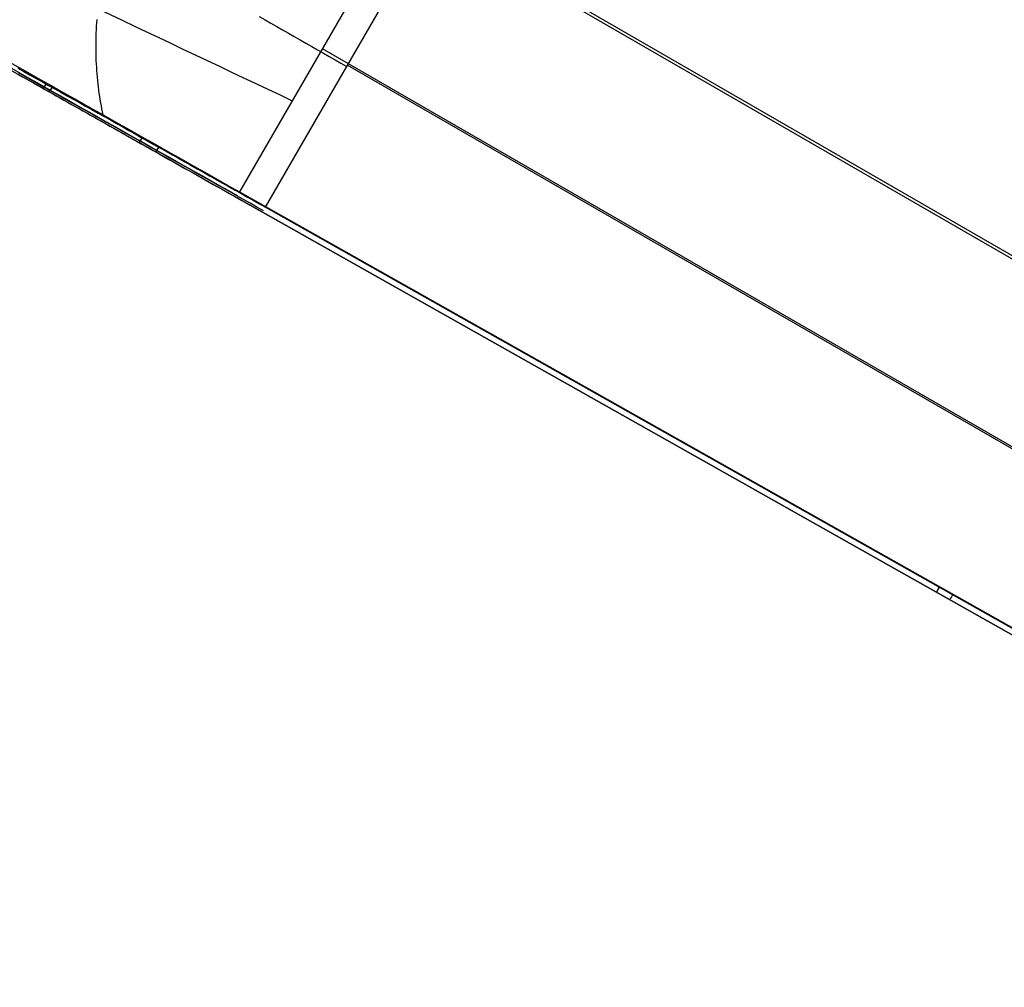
# Model space of a CAD drawing. Extents: x 8195 to 9024, y -2232 to -1505.
# Tile 31 of 42: x 8689 to 8852, y -2226 to -2066. Entities that reach past the tile are written whole.
import ezdxf

# ---------------------------------------------------------------- set-up
doc = ezdxf.new("R2010")
doc.units = 0
doc.layers.add('1', color=7, linetype='CONTINUOUS')

msp = doc.modelspace()

# ---------------------------------------------------------------- linework, layer by layer
at = {"layer": '1', "color": 7}
for p, q in [((9005.09, -2192.32, 64.13), (8752.86, -2046.69, 64.13)), ((8743.21, -2073.42, 56.58), (8756.96, -2049.6, 55.14)), ((9004.85, -2192.72, 55.14), (8756.96, -2049.6, 55.14)), ((8743.41, -2063.07, 65.12), (8725.43, -2094.2, 67.01)), ((8739.15, -2070.45, 65.57), (8990.55, -2215.6, 65.57)), ((8729.73, -2096.75, 58), (8743.21, -2073.42, 56.58)), ((8743.34, -2073.18, 56.57), (8990.41, -2215.82, 56.57)), ((8724.91, -2095.12, 66.01), (8956.98, -2226.04, 65.87)), ((8956.98, -2226.04, 65.87), (8724.91, -2095.12, 66.01)), ((8957.47, -2225.17, 66.87), (8725.41, -2094.25, 67.01)), ((8725.43, -2094.2, 67.01), (8957.49, -2225.12, 66.87)), ((8729.73, -2096.75, 58), (8957.44, -2225.21, 57.86)), ((8729.27, -2097.58, 59), (8956.98, -2226.04, 58.86)), ((8957.44, -2225.21, 57.86), (8770.95, -2120, 57.97)), ((8795.02, -2134.67, 65.97), (8795.02, -2134.67, 58.96))]:
    msp.add_line(p, q, dxfattribs=at)
at = {"layer": '1', "color": 7, "extrusion": (0.461304, 0.885353, -0.057866)}
msp.add_lwpolyline([(-8597.51, 154.31), (-8598.37, 154.78), (-8599.23, 155.23), (-8600.09, 155.69), (-8600.96, 156.14), (-8601.82, 156.58), (-8602.68, 157.03), (-8603.54, 157.46), (-8604.41, 157.9), (-8605.27, 158.33), (-8606.13, 158.76), (-8607, 159.18), (-8607.86, 159.61), (-8608.73, 160.02), (-8609.59, 160.44), (-8610.46, 160.85), (-8611.33, 161.25), (-8612.19, 161.66), (-8613.06, 162.05), (-8613.93, 162.45), (-8614.8, 162.84), (-8615.67, 163.23), (-8616.54, 163.62), (-8617.41, 164), (-8618.28, 164.37), (-8619.15, 164.75), (-8620.02, 165.12), (-8620.89, 165.48), (-8621.76, 165.85), (-8622.64, 166.21), (-8623.51, 166.56), (-8624.38, 166.91), (-8625.26, 167.26), (-8626.13, 167.61), (-8627.01, 167.95), (-8627.88, 168.29), (-8628.76, 168.62), (-8629.63, 168.95), (-8630.51, 169.28), (-8631.39, 169.6), (-8632.27, 169.92), (-8633.14, 170.23), (-8634.02, 170.55), (-8634.9, 170.85), (-8635.78, 171.16), (-8636.66, 171.46), (-8637.54, 171.76), (-8638.42, 172.05), (-8639.3, 172.34), (-8640.19, 172.63), (-8641.07, 172.91), (-8641.95, 173.19), (-8642.83, 173.47), (-8643.72, 173.74), (-8644.6, 174.01), (-8645.49, 174.27), (-8646.37, 174.53), (-8647.26, 174.79), (-8648.14, 175.04), (-8649.03, 175.29), (-8649.92, 175.54), (-8650.8, 175.78), (-8651.69, 176.02), (-8652.58, 176.26), (-8653.47, 176.49), (-8654.36, 176.72), (-8655.25, 176.94), (-8656.14, 177.17), (-8657.03, 177.38), (-8657.92, 177.6), (-8658.81, 177.81), (-8659.7, 178.01), (-8660.6, 178.22), (-8661.49, 178.42), (-8662.38, 178.61), (-8663.28, 178.8), (-8664.17, 178.99), (-8665.07, 179.18), (-8665.96, 179.36), (-8666.86, 179.54), (-8667.75, 179.71), (-8668.65, 179.88), (-8669.55, 180.05), (-8670.45, 180.21), (-8671.34, 180.37), (-8672.24, 180.53), (-8673.14, 180.68), (-8674.04, 180.83), (-8674.94, 180.97), (-8675.84, 181.11), (-8676.74, 181.25), (-8677.64, 181.39), (-8678.54, 181.52), (-8679.45, 181.64), (-8680.35, 181.77), (-8681.25, 181.89), (-8682.16, 182), (-8683.06, 182.11), (-8683.97, 182.22), (-8684.87, 182.33), (-8685.78, 182.43), (-8686.68, 182.53), (-8687.59, 182.62), (-8688.49, 182.71), (-8689.4, 182.8), (-8690.31, 182.88), (-8691.22, 182.96), (-8692.13, 183.04), (-8693.04, 183.11), (-8693.95, 183.18), (-8694.86, 183.24), (-8695.77, 183.31), (-8696.68, 183.36), (-8697.59, 183.42), (-8698.5, 183.47), (-8699.41, 183.51), (-8700.33, 183.56), (-8701.24, 183.6), (-8702.15, 183.63), (-8703.07, 183.67), (-8703.98, 183.69), (-8704.9, 183.72), (-8705.81, 183.74), (-8706.73, 183.76), (-8707.64, 183.77), (-8708.56, 183.78), (-8709.48, 183.79), (-8710.4, 183.79), (-8711.31, 183.79)], dxfattribs=at)
at = {"layer": '1', "color": 7, "extrusion": (0.870959, -0.491356, -0.000521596)}
msp.add_lwpolyline([(2462.28, 70.51), (2462.28, 70.57), (2462.29, 70.62), (2462.3, 70.65), (2462.3, 70.68), (2462.31, 70.71), (2462.31, 70.73), (2462.32, 70.76), (2462.33, 70.78), (2462.33, 70.81), (2462.34, 70.83), (2462.35, 70.86), (2462.36, 70.88), (2462.37, 70.9), (2462.38, 70.93), (2462.39, 70.95), (2462.4, 70.97), (2462.41, 70.99), (2462.42, 71.01), (2462.43, 71.04), (2462.44, 71.06), (2462.46, 71.08), (2462.47, 71.09), (2462.48, 71.11), (2462.5, 71.13), (2462.51, 71.15), (2462.53, 71.17), (2462.54, 71.18), (2462.56, 71.2), (2462.57, 71.22), (2462.59, 71.23), (2462.6, 71.25), (2462.62, 71.26), (2462.64, 71.28), (2462.66, 71.29), (2462.68, 71.31), (2462.69, 71.32), (2462.71, 71.33), (2462.73, 71.34), (2462.75, 71.36), (2462.77, 71.37), (2462.79, 71.38), (2462.82, 71.39), (2462.84, 71.4), (2462.86, 71.41), (2462.88, 71.42), (2462.9, 71.43), (2462.93, 71.43), (2462.95, 71.44), (2462.98, 71.45), (2463, 71.46), (2463.03, 71.46), (2463.05, 71.47), (2463.08, 71.48), (2463.1, 71.48), (2463.13, 71.49), (2463.16, 71.49), (2463.18, 71.49), (2463.21, 71.5), (2463.27, 71.5), (2463.33, 71.51)], dxfattribs=at)
at = {"layer": '1', "color": 7, "extrusion": (0.87096, -0.491355, -0.00051937)}
msp.add_lwpolyline([(2463.21, 62.48), (2463.16, 62.49), (2463.1, 62.5), (2463.05, 62.51), (2463.03, 62.52), (2463, 62.52), (2462.98, 62.53), (2462.96, 62.54), (2462.93, 62.54), (2462.91, 62.55), (2462.89, 62.56), (2462.87, 62.57), (2462.84, 62.58), (2462.82, 62.59), (2462.8, 62.6), (2462.78, 62.61), (2462.76, 62.62), (2462.74, 62.63), (2462.72, 62.64), (2462.7, 62.65), (2462.69, 62.67), (2462.67, 62.68), (2462.65, 62.69), (2462.63, 62.7), (2462.62, 62.72), (2462.6, 62.73), (2462.58, 62.75), (2462.57, 62.76), (2462.55, 62.78), (2462.54, 62.79), (2462.52, 62.81), (2462.51, 62.82), (2462.49, 62.84), (2462.48, 62.86), (2462.47, 62.87), (2462.45, 62.89), (2462.44, 62.91), (2462.43, 62.93), (2462.42, 62.95), (2462.41, 62.97), (2462.4, 62.98), (2462.39, 63), (2462.38, 63.02), (2462.37, 63.05), (2462.36, 63.07), (2462.35, 63.09), (2462.34, 63.11), (2462.33, 63.13), (2462.33, 63.15), (2462.32, 63.18), (2462.31, 63.2), (2462.3, 63.22), (2462.3, 63.25), (2462.29, 63.27), (2462.29, 63.3), (2462.28, 63.32), (2462.27, 63.37), (2462.27, 63.43), (2462.26, 63.48)], dxfattribs=at)
at = {"layer": '1', "color": 7}
for points in [[(8702.84, -2081.46, 67.14), (8702.73, -2080.95, 67.12), (8702.63, -2080.45, 67.11), (8702.53, -2079.94, 67.09), (8702.44, -2079.43, 67.07), (8702.35, -2078.91, 67.06), (8702.27, -2078.39, 67.04), (8702.19, -2077.86, 67.02), (8702.12, -2077.33, 67), (8702.05, -2076.8, 66.98), (8701.99, -2076.27, 66.97), (8701.93, -2075.73, 66.95), (8701.88, -2075.19, 66.93), (8701.83, -2074.64, 66.91), (8701.79, -2074.1, 66.89), (8701.75, -2073.55, 66.87), (8701.72, -2073, 66.85), (8701.69, -2072.44, 66.83), (8701.67, -2071.88, 66.81), (8701.66, -2071.32, 66.79), (8701.65, -2070.76, 66.78), (8701.64, -2070.19, 66.76), (8701.64, -2069.63, 66.74), (8701.65, -2069.06, 66.72), (8701.66, -2068.49, 66.7), (8701.68, -2067.91, 66.68), (8701.71, -2067.34, 66.65), (8701.74, -2066.76, 66.63), (8701.77, -2066.18, 66.61), (8701.82, -2065.6, 66.59)], [(8728.7, -2065.13, 55.89), (8729.67, -2065.68, 55.98), (8730.63, -2066.23, 56.07), (8731.6, -2066.77, 56.15), (8732.56, -2067.32, 56.23), (8733.53, -2067.88, 56.29), (8734.5, -2068.43, 56.35), (8735.46, -2068.98, 56.41), (8736.43, -2069.53, 56.45), (8737.4, -2070.08, 56.49), (8738.37, -2070.64, 56.53), (8739.33, -2071.19, 56.55), (8740.3, -2071.75, 56.57), (8741.27, -2072.3, 56.58), (8742.24, -2072.86, 56.59), (8743.21, -2073.42, 56.58)], [(8688.69, -2073.69, 54.05), (8689.7, -2074.26, 54.25), (8690.72, -2074.83, 54.44), (8691.74, -2075.4, 54.63), (8692.76, -2075.97, 54.82), (8693.78, -2076.54, 54.99), (8694.8, -2077.11, 55.17), (8695.82, -2077.68, 55.34), (8696.85, -2078.26, 55.5), (8697.87, -2078.83, 55.66), (8698.89, -2079.4, 55.81), (8699.92, -2079.98, 55.96), (8700.94, -2080.55, 56.1), (8701.97, -2081.13, 56.23), (8702.99, -2081.7, 56.37), (8704.02, -2082.28, 56.49), (8705.04, -2082.85, 56.61), (8706.07, -2083.43, 56.73), (8707.1, -2084.01, 56.84), (8708.13, -2084.58, 56.95), (8709.15, -2085.16, 57.05), (8710.18, -2085.74, 57.14), (8711.21, -2086.32, 57.23), (8712.24, -2086.89, 57.32), (8713.27, -2087.47, 57.4), (8714.3, -2088.05, 57.47), (8715.32, -2088.63, 57.54), (8716.35, -2089.21, 57.61), (8717.38, -2089.79, 57.67), (8718.41, -2090.37, 57.72), (8719.44, -2090.95, 57.77), (8720.47, -2091.53, 57.82), (8721.5, -2092.11, 57.86), (8722.53, -2092.69, 57.89), (8723.56, -2093.27, 57.92), (8724.59, -2093.85, 57.95), (8725.62, -2094.43, 57.97), (8726.65, -2095.01, 57.98), (8727.68, -2095.59, 57.99), (8728.71, -2096.17, 58), (8729.73, -2096.75, 58)], [(8729.4, -2097.34, 58.31), (8728.29, -2096.71, 58.3), (8727.19, -2096.09, 58.3), (8726.08, -2095.46, 58.28), (8724.97, -2094.83, 58.27), (8723.86, -2094.21, 58.24), (8722.75, -2093.58, 58.21), (8721.64, -2092.96, 58.18), (8720.53, -2092.33, 58.14), (8719.42, -2091.71, 58.09), (8718.31, -2091.08, 58.04), (8717.2, -2090.46, 57.98), (8716.09, -2089.83, 57.92), (8714.98, -2089.21, 57.85), (8713.87, -2088.59, 57.77), (8712.77, -2087.96, 57.69), (8711.66, -2087.34, 57.61), (8710.55, -2086.71, 57.52), (8709.44, -2086.09, 57.42), (8708.34, -2085.47, 57.32), (8707.23, -2084.85, 57.21), (8706.12, -2084.22, 57.09), (8705.02, -2083.6, 56.97), (8703.91, -2082.98, 56.84), (8702.81, -2082.36, 56.71), (8701.7, -2081.74, 56.57), (8700.6, -2081.12, 56.43), (8699.5, -2080.5, 56.28), (8698.39, -2079.88, 56.12), (8697.29, -2079.26, 55.96), (8696.19, -2078.64, 55.79), (8695.09, -2078.02, 55.62), (8693.99, -2077.4, 55.44), (8692.94, -2076.82, 55.26), (8691.9, -2076.23, 55.08), (8690.86, -2075.64, 54.89), (8689.82, -2075.06, 54.7), (8688.77, -2074.48, 54.5)], [(8688.82, -2074.76, 55.17), (8689.44, -2075.11, 55.29), (8690.06, -2075.46, 55.41), (8690.68, -2075.8, 55.52), (8691.3, -2076.15, 55.64), (8691.92, -2076.51, 55.75), (8692.54, -2076.86, 55.86), (8693.16, -2077.21, 55.97), (8693.79, -2077.56, 56.07), (8694.41, -2077.91, 56.18), (8695.04, -2078.27, 56.28), (8695.67, -2078.62, 56.38), (8696.3, -2078.98, 56.48), (8696.93, -2079.33, 56.58), (8697.56, -2079.69, 56.67), (8698.19, -2080.05, 56.77), (8698.83, -2080.4, 56.86), (8699.46, -2080.76, 56.95), (8700.1, -2081.12, 57.04), (8700.73, -2081.48, 57.12), (8701.37, -2081.84, 57.21), (8702.01, -2082.2, 57.29), (8702.65, -2082.56, 57.37), (8703.3, -2082.92, 57.45), (8703.94, -2083.29, 57.52), (8704.58, -2083.65, 57.6), (8705.23, -2084.02, 57.67), (8705.88, -2084.38, 57.74), (8706.52, -2084.75, 57.81), (8707.17, -2085.11, 57.88), (8707.82, -2085.48, 57.94), (8708.47, -2085.85, 58.01), (8709.13, -2086.21, 58.07), (8709.78, -2086.58, 58.13), (8710.44, -2086.95, 58.18), (8711.09, -2087.32, 58.24), (8711.75, -2087.69, 58.29), (8712.41, -2088.06, 58.34), (8713.07, -2088.44, 58.39), (8713.73, -2088.81, 58.44), (8714.39, -2089.18, 58.49), (8715.05, -2089.56, 58.53), (8715.72, -2089.93, 58.57), (8716.38, -2090.31, 58.61), (8717.05, -2090.68, 58.65), (8717.72, -2091.06, 58.69), (8718.39, -2091.44, 58.72), (8719.06, -2091.82, 58.75), (8719.73, -2092.2, 58.78), (8720.4, -2092.58, 58.81), (8721.08, -2092.96, 58.84), (8721.75, -2093.34, 58.86), (8722.43, -2093.72, 58.88), (8723.11, -2094.1, 58.9), (8723.79, -2094.49, 58.92), (8724.47, -2094.87, 58.94), (8725.15, -2095.25, 58.95), (8725.83, -2095.64, 58.96), (8726.52, -2096.03, 58.97), (8727.2, -2096.41, 58.98), (8727.89, -2096.8, 58.99), (8728.58, -2097.19, 58.99), (8729.27, -2097.58, 59)]]:
    msp.add_polyline3d(points, dxfattribs=at)
at = {"layer": '1', "color": 7, "extrusion": (-0.508692, -0.860947, 0.001505)}
msp.add_arc((12429.25, -444299.62, -2749.84), 444360.68, 90.4624481, 90.4968046, dxfattribs=at)
at = {"layer": '1', "color": 7, "extrusion": (0.508594, 0.861006, 6.47701e-11)}
msp.add_arc((-12430.97, -449026.3, 2749.18), 449082.73, 89.5082398, 89.5422352, dxfattribs=at)
at = {"layer": '1', "color": 7, "extrusion": (-0.508592, -0.861008, 2.72543e-08)}
msp.add_arc((12411.58, -449026.63, -2749.25), 449082.47, 90.4552898, 90.489285, dxfattribs=at)
at = {"layer": '1', "color": 7, "extrusion": (0.508598, 0.861004, 3.57685e-08)}
msp.add_arc((-12003.79, -347990.26, 2749.31), 348037.07, 89.4366127, 89.4796549, dxfattribs=at)
at = {"layer": '1', "color": 7, "extrusion": (-0.508501, -0.861061, 8.10456e-05)}
msp.add_arc((12022.93, -353852.94, -2746.64), 353899.17, 90.5147737, 90.5571029, dxfattribs=at)
at = {"layer": '1', "color": 7, "extrusion": (0.508509, 0.86103, -0.006806)}
msp.add_arc((-12046.38, -353028.77, 2747.16), 353093.46, 89.4378111, 89.480237, dxfattribs=at)
at = {"layer": '1', "color": 7, "extrusion": (0.508533, 0.860983, -0.01018)}
msp.add_arc((-12058.01, -351436.77, 2747.87), 351511, 89.4333634, 89.4759802, dxfattribs=at)
at = {"layer": '1', "color": 7, "extrusion": (0.508576, 0.860948, -0.010895)}
msp.add_arc((-12060.36, -349491.4, 2748.7), 349568.04, 89.4298043, 89.472658, dxfattribs=at)
at = {"layer": '1', "color": 7, "extrusion": (-0.426893, -0.902834, 0.0515)}
msp.add_arc((8794.17, 2371.68, -1848.07), 2210.21, 267.90844, 269.75457, dxfattribs=at)
at = {"layer": '1', "color": 7, "extrusion": (-0.491356, -0.870959, 2.61712e-12)}
msp.add_arc((8630.03, 2840.57, -2462.28), 2774.56, 268.87706, 269.96821, dxfattribs=at)
at = {"layer": '1', "color": 7, "extrusion": (0.491382, 0.870941, 0.002217)}
msp.add_arc((-8630.01, 2838.29, 2463), 2777.02, 270.03289, 271.12279, dxfattribs=at)
at = {"layer": '1', "color": 7, "extrusion": (-0.491391, -0.870934, -0.003046)}
msp.add_arc((8629.89, 2829.96, -2463.89), 2770.46, 268.87648, 269.96885, dxfattribs=at)
at = {"layer": '1', "color": 7, "extrusion": (-0.870876, 0.491309, 0.013796)}
msp.add_arc((-2463.28, 184.8, -8590.03), 1, 0.0412, 93.0661, dxfattribs=at)
at = {"layer": '1', "color": 7, "extrusion": (-0.861637, 0.486097, -0.145913)}
msp.add_arc((-2463.28, -1198.32, -8508.97), 1, 276.406, 359.7194, dxfattribs=at)
at = {"layer": '1', "color": 7, "extrusion": (-0.870936, 0.491343, 0.00721)}
msp.add_arc((-2463.28, 128.16, -8609.34), 1, 0.0066, 93.019, dxfattribs=at)
at = {"layer": '1', "color": 7, "extrusion": (-0.868861, 0.489971, -0.070767)}
msp.add_arc((-2461.76, -551.42, -8596.04), 1, 273.8482, 359.0264, dxfattribs=at)
at = {"layer": '1', "color": 7, "extrusion": (-0.870959, 0.491356, 0.000521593)}
for centre, start, end in [((-2463.28, 70.51, -8761.68), 360, 92.9999), ((-2463.28, 63.5, -8764.18), 272.9998, 0.0004)]:
    msp.add_arc(centre, 1, start, end, dxfattribs=at)

doc.saveas('drawing.dxf')
